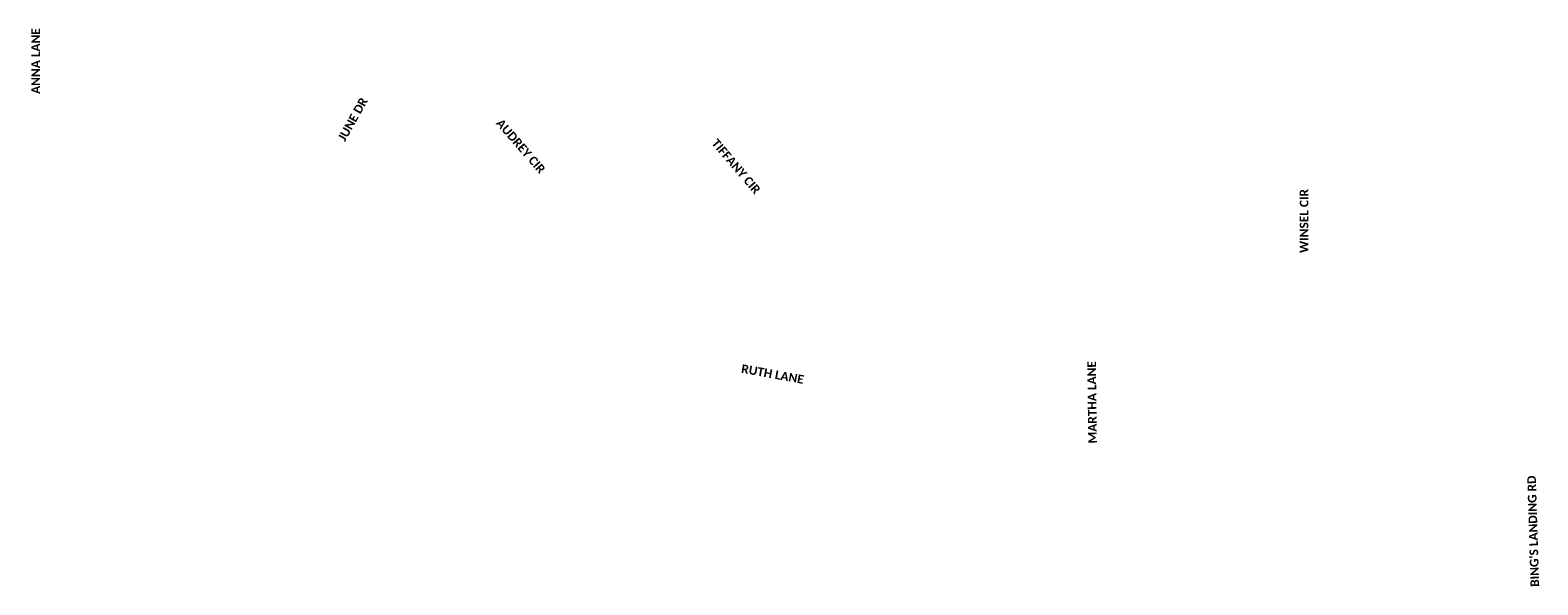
# Model space of a CAD drawing. Extents: x 114466 to 237039, y 16086 to 93345.
# Tile 81 of 81: x 196829 to 200318, y 87471 to 88754. Entities that reach past the tile are written whole.
import ezdxf
from ezdxf.enums import TextEntityAlignment as Align

# ---------------------------------------------------------------- set-up
doc = ezdxf.new("R2010")
doc.units = 0
doc.header["$LTSCALE"] = 50
doc.header["$MEASUREMENT"] = 0
doc.layers.add('ety', color=4, linetype='Continuous')
doc.styles.add('Calibri', font='calibrib.ttf')

msp = doc.modelspace()

# ---------------------------------------------------------------- texts
at = {"layer": 'ety', "style": 'Calibri'}
for s, rotation, p in [('ANNA LANE', 90, (196841.96653, 88682.45609)), ('JUNE DR', 60.897046, (197575.99479, 88547.73623)), ('AUDREY CIR', 310.97752179, (197964.77391, 88485.59052)), ('TIFFANY CIR', 310.47291916, (198462.96943, 88438.72145)), ('WINSEL CIR', 90, (199777.07468, 88312.45102)), ('RUTH LANE', 349.76804906, (198547.3752, 87958.15452)), ('MARTHA LANE', 90.70773053, (199286.53973, 87892.94131)), ("BING'S LANDING RD", 91.77039901, (200306.81898, 87594.59746))]:
    msp.add_text(s, height=20, rotation=rotation, dxfattribs=at).set_placement(p, align=Align.MIDDLE)

doc.saveas('drawing.dxf')
